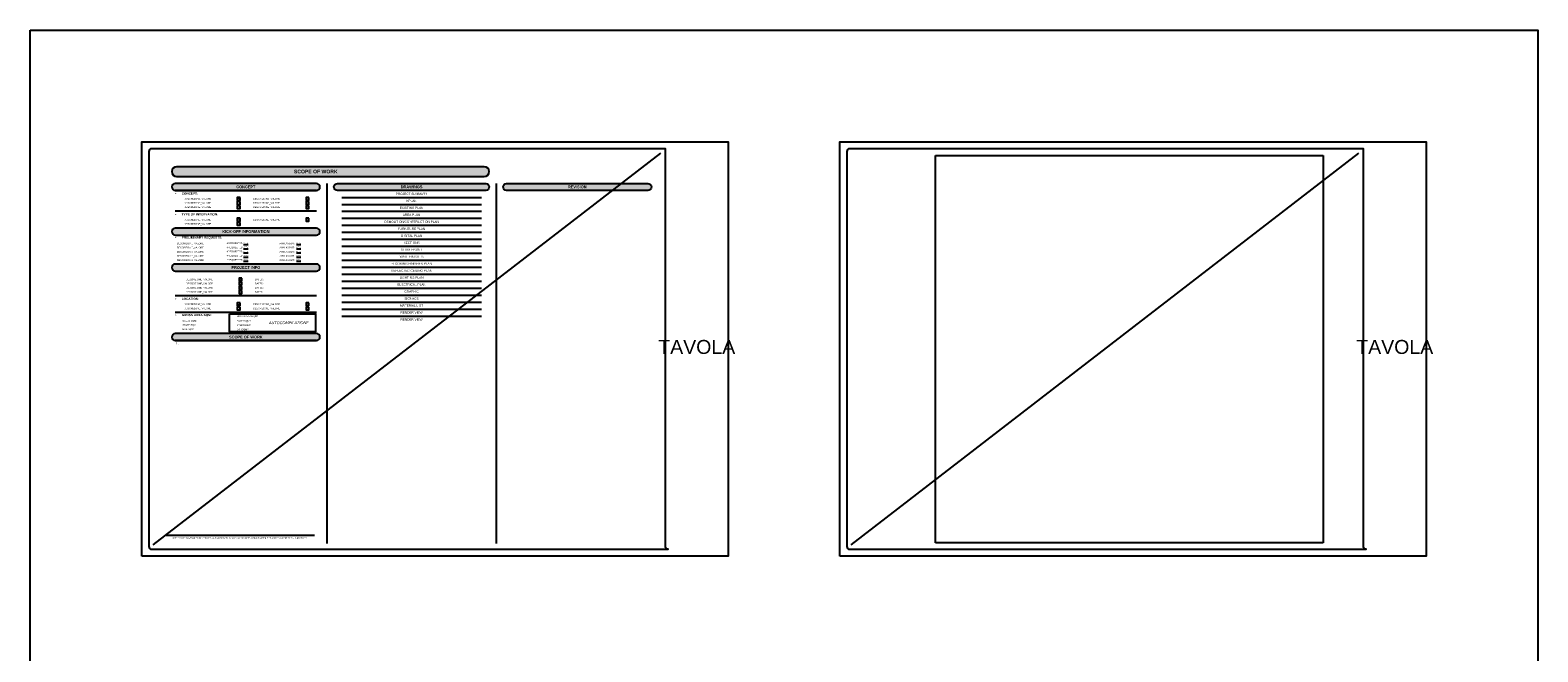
# Model space of a CAD drawing. Header units: centimetres. Extents: x -2854 to 18796, y -762 to 9238.
# Tile 166 of 166: x 13396 to 18796, y 7011 to 9238. Entities that reach past the tile are written whole.
import ezdxf
from ezdxf.enums import TextEntityAlignment as Align

# ---------------------------------------------------------------- set-up
doc = ezdxf.new("R2010")
doc.units = ezdxf.units.CM
doc.header["$LTSCALE"] = 0.3
doc.layers.add('KK_Defpoints', color=40, linetype='Continuous', plot=False)
doc.layers.add('KK_TXT_LAYOUT', color=7, linetype='Continuous')
doc.styles.add('KIKO Milano_Bold', font='Arial Bold.ttf')
doc.styles.add('KIKO Milano_Light', font='Arial.ttf')
picture_1 = doc.add_image_def('image2.jpg', size_in_pixel=(1500, 1500))

msp = doc.modelspace()

# ---------------------------------------------------------------- hatches: boundary and pattern name
at = {"layer": 'KK_TXT_LAYOUT', "true_color": 0xcccccc}
h = msp.add_hatch(color=254, dxfattribs=at)
h.dxf.hatch_style = 1
edge = h.paths.add_edge_path()
edge.add_arc((15022.8, 8731.5), 17.5, 270, 450)
edge.add_line((15022.8, 8749), (13920.9, 8749))
edge.add_arc((13920.9, 8731.5), 17.5, 90, 270)
edge.add_line((13920.9, 8714), (15022.8, 8714))
edge = h.paths.add_edge_path()
edge.add_arc((14496.8, 8676.5), 12.5, 90, 270, ccw=False)
edge.add_line((14496.8, 8689), (15027.8, 8689))
edge.add_arc((15027.8, 8676.5), 12.5, -90, 90, ccw=False)
edge.add_line((15027.8, 8664), (14496.8, 8664))
edge = h.paths.add_edge_path()
edge.add_arc((14421.8, 8676.5), 12.5, 270, 450)
edge.add_line((14421.8, 8689), (13915.9, 8689))
edge.add_arc((13915.9, 8676.5), 12.5, 90, 270)
edge.add_line((13915.9, 8664), (14421.8, 8664))
edge = h.paths.add_edge_path()
edge.add_arc((15102.8, 8676.5), 12.5, 90, 270, ccw=False)
edge.add_line((15102.8, 8689), (15608.7, 8689))
edge.add_arc((15608.7, 8676.5), 12.5, -90, 90, ccw=False)
edge.add_line((15608.7, 8664), (15102.8, 8664))
edge = h.paths.add_edge_path()
edge.add_arc((14421.8, 8516.5), 12.5, 270, 450)
edge.add_line((14421.8, 8529), (13915.9, 8529))
edge.add_arc((13915.9, 8516.5), 12.5, 90, 270)
edge.add_line((13915.9, 8504), (14421.8, 8504))
edge = h.paths.add_edge_path()
edge.add_arc((14421.8, 8387.6), 12.5, 270, 450)
edge.add_line((14421.8, 8400.1), (13915.9, 8400.1))
edge.add_arc((13915.9, 8387.6), 12.5, 90, 270)
edge.add_line((13915.9, 8375.1), (14421.8, 8375.1))
edge = h.paths.add_edge_path()
edge.add_arc((14421.8, 8138.5), 12.5, 270, 450)
edge.add_line((14421.8, 8151), (13915.9, 8151))
edge.add_arc((13915.9, 8138.5), 12.5, 90, 270)
edge.add_line((13915.9, 8126), (14421.8, 8126))

# ---------------------------------------------------------------- linework, layer by layer
at = {"color": 9}
for p, q in [((14512.3, 8639), (15012.3, 8639)), ((14512.3, 8614), (15012.3, 8614)), ((14512.3, 8589), (15012.3, 8589)), ((14512.3, 8564), (15012.3, 8564)), ((14512.3, 8539), (15012.3, 8539)), ((14512.3, 8514), (15012.3, 8514)), ((14512.3, 8489), (15012.3, 8489)), ((14512.3, 8464), (15012.3, 8464)), ((14512.3, 8439), (15012.3, 8439)), ((14512.3, 8414), (15012.3, 8414)), ((14512.3, 8389), (15012.3, 8389)), ((14512.3, 8364), (15012.3, 8364)), ((14512.3, 8339), (15012.3, 8339)), ((14512.3, 8314), (15012.3, 8314)), ((14512.3, 8289), (15012.3, 8289)), ((14512.3, 8264), (15012.3, 8264)), ((14512.3, 8239), (15012.3, 8239)), ((14512.3, 8214), (15012.3, 8214))]:
    msp.add_line(p, q, dxfattribs=at)
for points in [[(13796.2, 7353.2), (13796.2, 8838.2), (15896.2, 8838.2), (15896.2, 7353.2)], [(16296.2, 7353.2), (16296.2, 8838.2), (18396.2, 8838.2), (18396.2, 7353.2)]]:
    msp.add_lwpolyline(points, close=True)
for points in [[(13821.2, 7388.2, 0.416298), (13831.3, 7378.2), (15681.2, 7378.2, -0.414214), (15671.2, 7388.2), (15671.2, 8813.2), (13831.2, 8813.2, 0.414213), (13821.2, 8803.2)], [(16321.2, 7388.2, 0.416298), (16331.3, 7378.2), (18181.2, 7378.2, -0.414214), (18171.2, 7388.2), (18171.2, 8813.2), (16331.2, 8813.2, 0.414213), (16321.2, 8803.2)]]:
    msp.add_lwpolyline(points, format="xyb", close=True)
for points in [[(13837.1, 7394), (15655.3, 8797.3)], [(16337.1, 7394), (18155.3, 8797.3)]]:
    msp.add_lwpolyline(points)
at = {"layer": 'KK_Defpoints', "color": 0}
msp.add_lwpolyline([(13396.2, 9238.2), (18796.2, 9238.2), (18796.2, -761.8), (13396.2, -761.8)], close=True, dxfattribs=at)
at = {"layer": 'KK_Defpoints'}
msp.add_lwpolyline([(14110.6, 8221.9), (14418.5, 8221.9), (14418.5, 8157.6), (14110.6, 8157.6)], close=True, dxfattribs=at)
at = {"layer": 'KK_TXT_LAYOUT'}
for p, q in [((14421.8, 8664), (13915.9, 8664)), ((14421.8, 8589), (13915.9, 8589)), ((14421.8, 8286.2), (13915.9, 8286.2)), ((14421.8, 8226.2), (13915.9, 8226.2)), ((14421.8, 8126), (13915.9, 8126)), ((13883.4, 7429), (14414.2, 7429))]:
    msp.add_line(p, q, dxfattribs=at)
for points in [[(15022.8, 8714, 1), (15022.8, 8749), (13920.9, 8749, 1), (13920.9, 8714)], [(14421.8, 8664, 1), (14421.8, 8689), (13915.9, 8689, 1), (13915.9, 8664)], [(14496.8, 8664, -1), (14496.8, 8689), (15027.8, 8689, -1), (15027.8, 8664)], [(15102.8, 8664, -1), (15102.8, 8689), (15608.7, 8689, -1), (15608.7, 8664)], [(14421.8, 8504, 1), (14421.8, 8529), (13915.9, 8529, 1), (13915.9, 8504)], [(14421.8, 8375.1, 1), (14421.8, 8400.1), (13915.9, 8400.1, 1), (13915.9, 8375.1)], [(14421.8, 8126, 1), (14421.8, 8151), (13915.9, 8151, 1), (13915.9, 8126)]]:
    msp.add_lwpolyline(points, format="xyb", close=True, dxfattribs=at)
at = {"layer": 'KK_TXT_LAYOUT', "color": 252}
for points in [[(14459.3, 8689), (14459.3, 7399)], [(15065.3, 8689), (15065.3, 7399)]]:
    msp.add_lwpolyline(points, dxfattribs=at)
at = {"layer": 'KK_TXT_LAYOUT', "color": 251, "const_width": 1}
for points in [[(14138.2, 8629.1), (14148, 8639)], [(14148, 8629.1), (14138.2, 8639)], [(14138.2, 8554.1), (14148, 8564)], [(14148, 8554.1), (14138.2, 8564)], [(14144.5, 8340.1), (14154.2, 8350)], [(14154.2, 8340.1), (14144.5, 8350)], [(14144.5, 8310.1), (14154.2, 8320)], [(14154.2, 8310.1), (14144.5, 8320)], [(14138.2, 8251.3), (14148, 8261.1)], [(14148, 8251.3), (14138.2, 8261.1)]]:
    msp.add_lwpolyline(points, dxfattribs=at)
at = {"layer": 'KK_TXT_LAYOUT'}
for points in [[(14148.1, 8639), (14138.1, 8639), (14138.1, 8629), (14148.1, 8629)], [(14148.1, 8624), (14138.1, 8624), (14138.1, 8614), (14148.1, 8614)], [(14148.1, 8609), (14138.1, 8609), (14138.1, 8599), (14148.1, 8599)], [(14394.8, 8639), (14384.8, 8639), (14384.8, 8629), (14394.8, 8629)], [(14394.8, 8624), (14384.8, 8624), (14384.8, 8614), (14394.8, 8614)], [(14394.8, 8609), (14384.8, 8609), (14384.8, 8599), (14394.8, 8599)], [(14148.1, 8564), (14138.1, 8564), (14138.1, 8554), (14148.1, 8554)], [(14148.1, 8549), (14138.1, 8549), (14138.1, 8539), (14148.1, 8539)], [(14394.8, 8564), (14384.8, 8564), (14384.8, 8554), (14394.8, 8554)], [(14154.4, 8350.1), (14144.4, 8350.1), (14144.4, 8340.1), (14154.4, 8340.1)], [(14154.4, 8335.1), (14144.4, 8335.1), (14144.4, 8325.1), (14154.4, 8325.1)], [(14154.4, 8320.1), (14144.4, 8320.1), (14144.4, 8310.1), (14154.4, 8310.1)], [(14154.4, 8305.1), (14144.4, 8305.1), (14144.4, 8295.1), (14154.4, 8295.1)], [(14148.1, 8261.2), (14138.1, 8261.2), (14138.1, 8251.2), (14148.1, 8251.2)], [(14148.1, 8246.2), (14138.1, 8246.2), (14138.1, 8236.2), (14148.1, 8236.2)], [(14394.8, 8261.2), (14384.8, 8261.2), (14384.8, 8251.2), (14394.8, 8251.2)], [(14394.8, 8246.2), (14384.8, 8246.2), (14384.8, 8236.2), (14394.8, 8236.2)]]:
    msp.add_lwpolyline(points, close=True, dxfattribs=at)
for points in [[(14160.8, 8470.1), (14176.8, 8470.1)], [(14160.8, 8455.1), (14176.8, 8455.1)], [(14160.8, 8440.1), (14176.8, 8440.1)], [(14160.8, 8425.1), (14176.8, 8425.1)], [(14349.6, 8470), (14365.6, 8470)], [(14349.6, 8455), (14365.6, 8455)], [(14349.6, 8440), (14365.6, 8440)], [(14349.6, 8425), (14365.6, 8425)], [(14160.8, 8410.1), (14176.8, 8410.1)], [(14349.6, 8410), (14365.6, 8410)]]:
    msp.add_lwpolyline(points, dxfattribs=at)

# ---------------------------------------------------------------- texts
at = {"color": 0, "style": 'KIKO Milano_Light'}
for p in [(13921.9, 8474), (13921.9, 8459), (13921.9, 8444), (13921.9, 8429), (13921.9, 8414)]:
    msp.add_attdef('DESCRIZIONE_VALORE', text='TESTO_CHECK', height=6, dxfattribs=at).set_placement(p, align=Align.MIDDLE_LEFT)
at = {"style": 'KIKO Milano_Light'}
for p in [(15783.7, 8103.2), (18283.7, 8103.2)]:
    msp.add_attdef('TAVOLA', text='#', height=50, dxfattribs=at).set_placement(p, align=Align.MIDDLE_CENTER)
at = {"layer": 'KK_Defpoints', "insert": (14322.8, 8189.7), "char_height": 10, "width": 232.946, "attachment_point": 5, "line_spacing_factor": 0.963855, "style": 'KIKO Milano_Bold'}
msp.add_mtext('{\\fAvenir LT Std 35 Light|b0|i1|c0|p34;AUTOCOMPILAZIONE}', dxfattribs=at)
at = {"layer": 'KK_TXT_LAYOUT'}
for s, width, gutter_width, heights, insert, char_height, attachment_point, style in [('SCOPE OF WORK', 481.523, 179.2, [160.1], (14419.2, 8731.5), 13, 5, 'KIKO Milano_Bold'), ('{\\fSymbol|b0|i0|c2|p18;·{\\W6.49414; }}CONCEPT:', 319.84, 39.7, [15], (13915.9, 8649), 8, 7, 'KIKO Milano_Bold'), ('CONCEPT', 444.786, 119.9, [21.2], (14168.8, 8676.5), 10, 5, 'KIKO Milano_Bold'), ('DRAWINGS', 444.786, 119.9, [21.2], (14762.3, 8676.5), 10, 5, 'KIKO Milano_Bold'), ('REVISION', 444.786, 119.9, [21.2], (15355.7, 8676.5), 10, 5, 'KIKO Milano_Bold'), ('{\\fSymbol|b0|i0|c2|p18;·{\\W6.49414; }}TYPE OF INTERVATION:', 319.84, 39.7, [15], (13915.9, 8574), 8, 7, 'KIKO Milano_Bold'), ('{\\fSymbol|b0|i0|c2|p18;·{\\W6.49414; }}PRELIMINARY REQUESTS:', 319.84, 39.7, [15], (13915.9, 8489), 8, 7, 'KIKO Milano_Bold'), ('KICK-OFF INFORMATION', 444.786, 119.9, [21.2], (14168.8, 8516.5), 10, 5, 'KIKO Milano_Bold'), ('PROJECT INFO', 444.786, 119.9, [21.2], (14168.8, 8387.6), 10, 5, 'KIKO Milano_Bold'), ('{\\fSymbol|b0|i0|c2|p18;·{\\W6.49414; }}LOCATION:', 319.84, 39.7, [15], (13915.9, 8271.2), 8, 7, 'KIKO Milano_Bold'), ('{\\fSymbol|b0|i0|c2|p18;·{\\W6.49414; }}GROSS AREA SQM:', 319.84, 39.7, [50.1], (13915.9, 8211.2), 8, 7, 'KIKO Milano_Bold'), ('SCOPE OF WORK', 444.786, 119.9, [21.2], (14168.8, 8138.5), 10, 5, 'KIKO Milano_Bold'), ('\\pxi1.77636E-016,l1,t4;NOTE: SCOPE OF WORK TO BE VERIFIED, AND APPROVED, BY KIKO MILANO RETAIL BRAND AFTER SITE SURVEY INFORMATION IS RECEIVED. ', 507.824, 0.0156, [0], (14144.2, 7420.8), 5, 2, 'KIKO Milano_Light')]:
    msp.add_mtext_dynamic_manual_height_columns(s, width=width, gutter_width=gutter_width, heights=heights, dxfattribs=dict(at, insert=insert, char_height=char_height, attachment_point=attachment_point, style=style))
at = {"layer": 'KK_TXT_LAYOUT', "color": 0, "char_height": 8, "width": 33294.617, "attachment_point": 5, "style": 'KIKO Milano_Light'}
for s, insert in [('PROJECT SUMMARY', (14762.3, 8651.5)), ('AREA PLAN', (14762.3, 8576.5)), ('FURNITURE PLAN', (14762.3, 8526.5)), ('DIGITAL PLAN', (14762.3, 8501.5))]:
    msp.add_mtext(s, dxfattribs=dict(at, insert=insert))
at = {"layer": 'KK_TXT_LAYOUT', "char_height": 8, "width": 33294.617, "attachment_point": 5, "style": 'KIKO Milano_Light'}
for s, insert in [('EXISTING PLAN', (14762.3, 8601.5)), ('KPLAN ', (14762.3, 8626.5)), ('\\pxt2091;DEMOLITION/CONSTRUCTION PLAN', (14762.3, 8551.5)), ('SECTIONS', (14762.3, 8476.5)), ('WALL FINISHES', (14762.3, 8426.5)), ('STOREFRONT', (14762.3, 8451.5)), ('FLOORING FINISHES PLAN', (14762.3, 8401.5)), ('REFLECTED CEILING PLAN', (14762.3, 8376.5)), ('ELECTRICAL PLAN', (14762.3, 8326.5)), ('LIGHTING PLAN', (14762.3, 8351.5)), ('GRAPHIC', (14762.3, 8301.5)), ('SIGNAGE', (14762.3, 8276.5)), ('MATERIAL LIST', (14762.3, 8251.5)), ('RENDER VIEW', (14762.3, 8226.5)), ('RENDER VIEW', (14762.3, 8201.5))]:
    msp.add_mtext(s, dxfattribs=dict(at, insert=insert))
at = {"layer": 'KK_TXT_LAYOUT', "color": 251, "style": 'KIKO Milano_Light'}
for s, width, gutter_width, heights, insert, char_height, attachment_point in [('#REQUESTED:', 1296.761, 0.312, [0], (14100.4, 8474), 6, 4), ('#REQUESTED:', 1296.761, 0.312, [0], (14100.4, 8459), 6, 4), ('#REQUESTED:', 1296.761, 0.312, [0], (14100.4, 8444), 6, 4), ('#REQUESTED:', 1296.761, 0.312, [0], (14100.4, 8429), 6, 4), ('# IN LAYOUT:', 1615.1, 0.312, [0], (14289.6, 8474), 6, 4), ('# IN LAYOUT:', 1615.1, 0.312, [0], (14289.6, 8459), 6, 4), ('# IN LAYOUT:', 1615.1, 0.312, [0], (14289.6, 8444), 6, 4), ('# IN LAYOUT:', 1615.1, 0.312, [0], (14289.6, 8429), 6, 4), ('#REQUESTED:', 1296.761, 0.312, [0], (14100.4, 8414), 6, 4), ('# IN LAYOUT:', 1615.1, 0.312, [0], (14289.6, 8414), 6, 4), ('DATED:', 319.84, 39.7, [50.1], (14201.4, 8345.1), 6, 4), ('DATED:', 319.84, 39.7, [50.1], (14201.4, 8330.1), 6, 4), ('DATED:', 319.84, 39.7, [50.1], (14201.4, 8315.1), 6, 4), ('DATED:', 319.84, 39.7, [50.1], (14201.4, 8300.1), 6, 4), ('\\pxi-3,l3,t3,9;SALES SQM:', 319.84, 39.7, [50.1], (13942.1, 8196.2), 6, 4), ('\\pxi-3,l3,t3;STAFF SQM:', 319.84, 39.7, [50.1], (13942.1, 8181.2), 6, 4), ('\\pxi-3,l3,t3;BOH SQM:', 319.84, 39.7, [50.1], (13942.1, 8166.2), 6, 4), ('\\A1;\\pxi-3,l4,t4;1.^I', 481.02, 4.13, [472.3], (13910.7, 8120), 8, 1)]:
    msp.add_mtext_dynamic_manual_height_columns(s, width=width, gutter_width=gutter_width, heights=heights, dxfattribs=dict(at, insert=insert, char_height=char_height, attachment_point=attachment_point))
for tag, text, p in [('DESCRIZIONE_VALORE', 'TESTO_CHECK', (13948.4, 8634)), ('DESCRIZIONE_VALORE', 'TESTO_CHECK', (13948.4, 8619)), ('DESCRIZIONE_VALORE', 'TESTO_CHECK', (13948.4, 8604)), ('DESCRIZIONE_VALORE', 'TESTO_CHECK', (14195.1, 8634)), ('DESCRIZIONE_VALORE', 'TESTO_CHECK', (14195.1, 8619)), ('DESCRIZIONE_VALORE', 'TESTO_CHECK', (14195.1, 8604)), ('DESCRIZIONE_VALORE', 'TESTO_CHECK', (13948.4, 8559)), ('DESCRIZIONE_VALORE', 'TESTO_CHECK', (13948.4, 8544)), ('DESCRIZIONE_VALORE', 'TESTO_CHECK', (14195.1, 8559)), ('DESCRIZIONE_VALORE', 'TESTO_CHECK', (13954.6, 8345.1)), ('DESCRIZIONE_VALORE', 'TESTO_CHECK', (13954.6, 8330.1)), ('DESCRIZIONE_VALORE', 'TESTO_CHECK', (13954.6, 8315.1)), ('DESCRIZIONE_VALORE', 'TESTO_CHECK', (13954.6, 8300.1)), ('DESCRIZIONE_VALORE', 'TESTO_CHECK', (13948.4, 8256.2)), ('DESCRIZIONE_VALORE', 'TESTO_CHECK', (13948.4, 8241.2)), ('DESCRIZIONE_VALORE', 'TESTO_CHECK', (14195.1, 8256.2)), ('DESCRIZIONE_VALORE', 'TESTO_CHECK', (14195.1, 8241.2)), ('SALESSQM?', '', (14136, 8196.2)), ('STAFFSQM?', '', (14136, 8181.2)), ('BOHSQM?', '', (14136, 8166.2))]:
    msp.add_attdef(tag, text=text, height=6, dxfattribs=at).set_placement(p, align=Align.MIDDLE_LEFT)
for p in [(14168.8, 8474), (14168.8, 8459), (14168.8, 8444), (14168.8, 8429), (14357.6, 8474), (14357.6, 8459), (14357.6, 8444), (14357.6, 8429), (14168.8, 8414), (14357.6, 8414)]:
    msp.add_attdef('QTY', text='#', height=6, dxfattribs=at).set_placement(p, align=Align.MIDDLE_CENTER)
msp.add_attdef('GROSSAREASQM?', text='#######', height=6, dxfattribs=at).set_placement((14136, 8209.1), align=Align.BOTTOM_LEFT)

# ---------------------------------------------------------------- pictures from other files: only their frames are drawn
image = msp.add_image(picture_1, insert=(16639.3, 7401.7), size_in_units=(1387.8, 1387.8))
image.dxf.flags = 7

doc.saveas('drawing.dxf')
